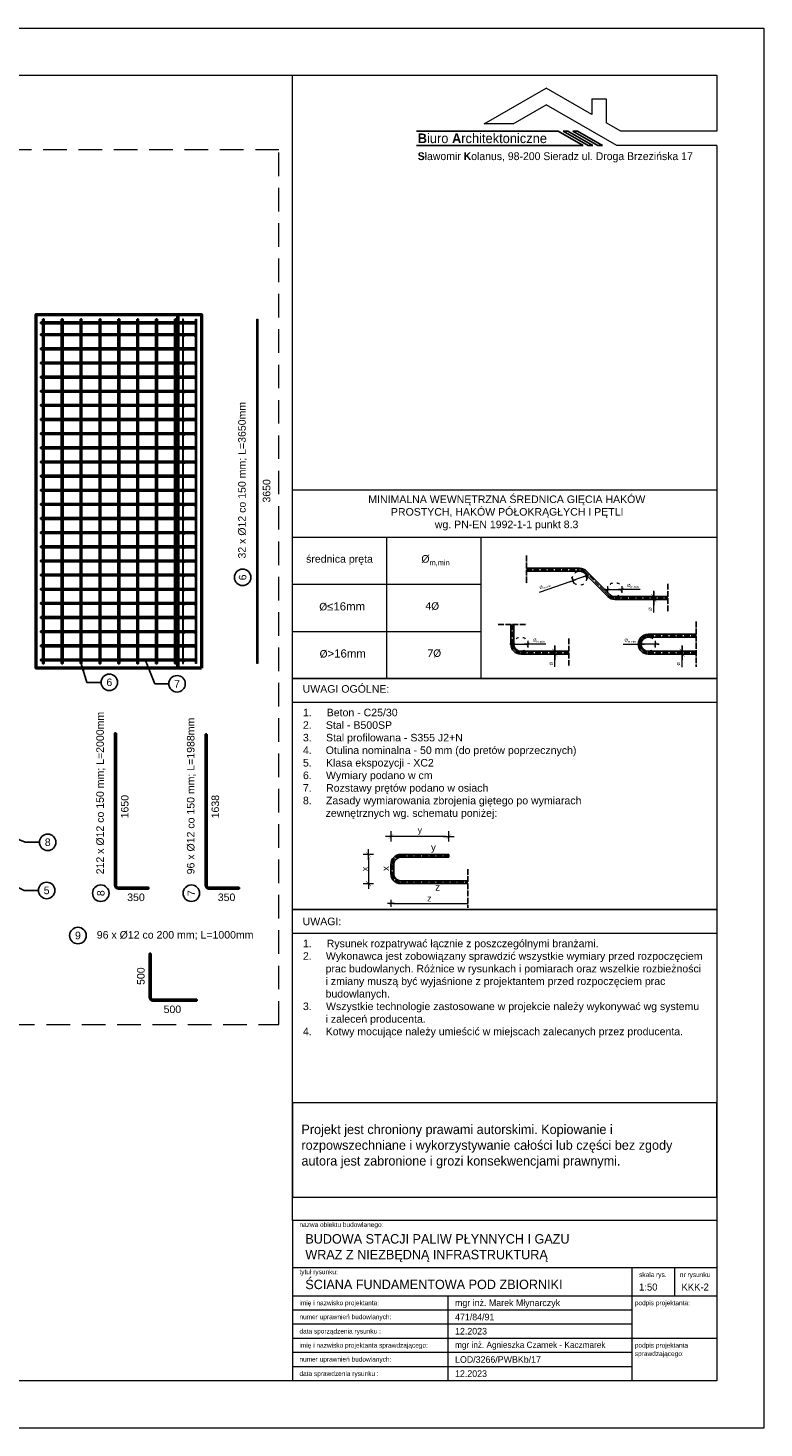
# Model space of a CAD drawing. Header units: millimetres. Extents: x 1814 to 94182, y 11562 to 49454.
# Tile 42 of 143: x 14716 to 15496, y 11562 to 13047. Entities that reach past the tile are written whole.
import ezdxf

# ---------------------------------------------------------------- set-up
doc = ezdxf.new("R2010")
doc.units = ezdxf.units.MM
for name, pattern in [('ACAD_ISO03W100', [30, 12, -18]), ('ACAD_ISO04W100', [30, 24, -3, 0, -3]), ('DASHED', [0.75, 0.5, -0.25])]:
    doc.linetypes.add(name, pattern=pattern)
for name, color, linetype in [('odnośnik', 140, 'Continuous'), ('opis', 50, 'Continuous'), ('osie', 40, 'ACAD_ISO04W100')]:
    doc.layers.add(name, color=color, linetype=linetype)
doc.layers.add('pomoc', color=210, linetype='Continuous', lineweight=9, plot=False)
for name, color, linetype, lineweight in [('ramka', 84, 'Continuous', 15), ('widok 0.15', 150, 'Continuous', 15), ('widok 0.25', 30, 'Continuous', 25), ('widok 0.35', 22, 'Continuous', 35), ('wymiar', 135, 'Continuous', 9), ('zbrojenie', 123, 'Continuous', 9), ('ściany', 7, 'Continuous', 50)]:
    doc.layers.add(name, color=color, linetype=linetype, lineweight=lineweight)
doc.styles.add('ARIAL 16', font='arial.ttf', dxfattribs={"height": 16})
doc.styles.add('GENERATED_STYLE_3', font='arial.ttf')
doc.styles.add('GENERATED_STYLE_4', font='txt')
doc.styles.add('Opisowy', font='arial.ttf')
doc.styles.get("Standard").update_dxf_attribs({"font": 'arial.ttf'})
doc.styles.add('WMF-System0', font='SIMPLEX')
doc.dimstyles.new('skala 1-100', dxfattribs={"dimtxt": 16, "dimasz": 1, "dimexe": 1.25, "dimexo": 0.625, "dimgap": 5, "dimtad": 1, "dimdec": 1, "dimrnd": 0.1, "dimdsep": 46, "dimtxsty": 'Standard', "dimblk": 'strzałka', "dimcen": -5, "dimse1": 1, "dimse2": 1, "dimazin": 0, "dimtfac": 1, "dimtdec": 1, "dimtix": 1, "dimtmove": 1, "dimatfit": 3, "dimfxl": 0, "dimtolj": 1, "dimarcsym": 0})

# ---------------------------------------------------------------- blocks, each defined once
blk = doc.blocks.new('strzałka')
for p, q in [((0, 9), (0, -9)), ((-9, 0), (9, 0))]:
    blk.add_line(p, q)
at = {"const_width": 1}
blk.add_lwpolyline([(-4.24, -4.24), (4.24, 4.24)], dxfattribs=at)

msp = doc.modelspace()

# ---------------------------------------------------------------- hatches: boundary and pattern name
at = {"layer": 'widok 0.35'}
h = msp.add_hatch(color=256, dxfattribs=at)
h.dxf.hatch_style = 1
h.paths.add_polyline_path([(14893.602, 12733.858, 1), (14892.402, 12733.858, 1)])
h = msp.add_hatch(color=256, dxfattribs=at)
h.dxf.hatch_style = 1
h.paths.add_polyline_path([(14893.602, 12721.258, 1), (14892.402, 12721.258, 1)])
h = msp.add_hatch(color=256, dxfattribs=at)
h.dxf.hatch_style = 1
h.paths.add_polyline_path([(14893.602, 12706.258, 1), (14892.402, 12706.258, 1)])
h = msp.add_hatch(color=256, dxfattribs=at)
h.dxf.hatch_style = 1
h.paths.add_polyline_path([(14893.602, 12691.258, 1), (14892.402, 12691.258, 1)])
h = msp.add_hatch(color=256, dxfattribs=at)
h.dxf.hatch_style = 1
h.paths.add_polyline_path([(14893.602, 12676.258, 1), (14892.402, 12676.258, 1)])
h = msp.add_hatch(color=256, dxfattribs=at)
h.dxf.hatch_style = 1
h.paths.add_polyline_path([(14893.602, 12661.258, 1), (14892.402, 12661.258, 1)])
h = msp.add_hatch(color=256, dxfattribs=at)
h.dxf.hatch_style = 1
h.paths.add_polyline_path([(14893.602, 12646.258, 1), (14892.402, 12646.258, 1)])
h = msp.add_hatch(color=256, dxfattribs=at)
h.dxf.hatch_style = 1
h.paths.add_polyline_path([(14893.602, 12631.258, 1), (14892.402, 12631.258, 1)])
h = msp.add_hatch(color=256, dxfattribs=at)
h.dxf.hatch_style = 1
h.paths.add_polyline_path([(14893.602, 12616.258, 1), (14892.402, 12616.258, 1)])
h = msp.add_hatch(color=256, dxfattribs=at)
h.dxf.hatch_style = 1
h.paths.add_polyline_path([(14893.602, 12601.258, 1), (14892.402, 12601.258, 1)])
h = msp.add_hatch(color=256, dxfattribs=at)
h.dxf.hatch_style = 1
h.paths.add_polyline_path([(14893.602, 12586.258, 1), (14892.402, 12586.258, 1)])
h = msp.add_hatch(color=256, dxfattribs=at)
h.dxf.hatch_style = 1
h.paths.add_polyline_path([(14893.602, 12571.258, 1), (14892.402, 12571.258, 1)])
h = msp.add_hatch(color=256, dxfattribs=at)
h.dxf.hatch_style = 1
h.paths.add_polyline_path([(14893.602, 12556.258, 1), (14892.402, 12556.258, 1)])
h = msp.add_hatch(color=256, dxfattribs=at)
h.dxf.hatch_style = 1
h.paths.add_polyline_path([(14893.602, 12541.258, 1), (14892.402, 12541.258, 1)])
h = msp.add_hatch(color=256, dxfattribs=at)
h.dxf.hatch_style = 1
h.paths.add_polyline_path([(14893.602, 12526.258, 1), (14892.402, 12526.258, 1)])
h = msp.add_hatch(color=256, dxfattribs=at)
h.dxf.hatch_style = 1
h.paths.add_polyline_path([(14893.602, 12511.258, 1), (14892.402, 12511.258, 1)])
h = msp.add_hatch(color=256, dxfattribs=at)
h.dxf.hatch_style = 1
h.paths.add_polyline_path([(14893.602, 12496.258, 1), (14892.402, 12496.258, 1)])
h = msp.add_hatch(color=256, dxfattribs=at)
h.dxf.hatch_style = 1
h.paths.add_polyline_path([(14893.602, 12481.258, 1), (14892.402, 12481.258, 1)])
h = msp.add_hatch(color=256, dxfattribs=at)
h.dxf.hatch_style = 1
h.paths.add_polyline_path([(14893.602, 12466.258, 1), (14892.402, 12466.258, 1)])
h = msp.add_hatch(color=256, dxfattribs=at)
h.dxf.hatch_style = 1
h.paths.add_polyline_path([(14893.602, 12451.258, 1), (14892.402, 12451.258, 1)])
h = msp.add_hatch(color=256, dxfattribs=at)
h.dxf.hatch_style = 1
h.paths.add_polyline_path([(14893.602, 12436.258, 1), (14892.402, 12436.258, 1)])
h = msp.add_hatch(color=256, dxfattribs=at)
h.dxf.hatch_style = 1
h.paths.add_polyline_path([(14893.602, 12421.258, 1), (14892.402, 12421.258, 1)])
h = msp.add_hatch(color=256, dxfattribs=at)
h.dxf.hatch_style = 1
h.paths.add_polyline_path([(14893.602, 12406.258, 1), (14892.402, 12406.258, 1)])
h = msp.add_hatch(color=256, dxfattribs=at)
h.dxf.hatch_style = 1
h.paths.add_polyline_path([(14893.602, 12391.258, 1), (14892.402, 12391.258, 1)])
h = msp.add_hatch(color=256, dxfattribs=at)
h.dxf.hatch_style = 1
h.paths.add_polyline_path([(14893.602, 12376.258, 1), (14892.402, 12376.258, 1)])
at = {"layer": 'zbrojenie'}
h = msp.add_hatch(color=256, dxfattribs=at)
h.dxf.hatch_style = 1
h.paths.add_polyline_path([(14881.602, 12735.658, 1), (14881.602, 12734.458, 1)])
h = msp.add_hatch(color=256, dxfattribs=at)
h.dxf.hatch_style = 1
h.paths.add_polyline_path([(14893.002, 12735.658, -1), (14893.002, 12734.458, -1)])
h = msp.add_hatch(color=256, dxfattribs=at)
h.dxf.hatch_style = 1
h.paths.add_polyline_path([(14881.602, 12720.658, 1), (14881.602, 12719.458, 1)])
h = msp.add_hatch(color=256, dxfattribs=at)
h.dxf.hatch_style = 1
h.paths.add_polyline_path([(14893.002, 12720.658, -1), (14893.002, 12719.458, -1)])
h = msp.add_hatch(color=256, dxfattribs=at)
h.dxf.hatch_style = 1
h.paths.add_polyline_path([(14881.602, 12705.658, 1), (14881.602, 12704.458, 1)])
h = msp.add_hatch(color=256, dxfattribs=at)
h.dxf.hatch_style = 1
h.paths.add_polyline_path([(14893.002, 12705.658, -1), (14893.002, 12704.458, -1)])
h = msp.add_hatch(color=256, dxfattribs=at)
h.dxf.hatch_style = 1
h.paths.add_polyline_path([(14881.602, 12690.658, 1), (14881.602, 12689.458, 1)])
h = msp.add_hatch(color=256, dxfattribs=at)
h.dxf.hatch_style = 1
h.paths.add_polyline_path([(14893.002, 12690.658, -1), (14893.002, 12689.458, -1)])
h = msp.add_hatch(color=256, dxfattribs=at)
h.dxf.hatch_style = 1
h.paths.add_polyline_path([(14881.602, 12675.658, 1), (14881.602, 12674.458, 1)])
h = msp.add_hatch(color=256, dxfattribs=at)
h.dxf.hatch_style = 1
h.paths.add_polyline_path([(14893.002, 12675.658, -1), (14893.002, 12674.458, -1)])
h = msp.add_hatch(color=256, dxfattribs=at)
h.dxf.hatch_style = 1
h.paths.add_polyline_path([(14881.602, 12660.658, 1), (14881.602, 12659.458, 1)])
h = msp.add_hatch(color=256, dxfattribs=at)
h.dxf.hatch_style = 1
h.paths.add_polyline_path([(14893.002, 12660.658, -1), (14893.002, 12659.458, -1)])
h = msp.add_hatch(color=256, dxfattribs=at)
h.dxf.hatch_style = 1
h.paths.add_polyline_path([(14881.602, 12644.458, -1), (14881.602, 12645.658, -1)])
h = msp.add_hatch(color=256, dxfattribs=at)
h.dxf.hatch_style = 1
h.paths.add_polyline_path([(14893.002, 12644.458, 1), (14893.002, 12645.658, 1)])
h = msp.add_hatch(color=256, dxfattribs=at)
h.dxf.hatch_style = 1
h.paths.add_polyline_path([(14881.602, 12629.458, -1), (14881.602, 12630.658, -1)])
h = msp.add_hatch(color=256, dxfattribs=at)
h.dxf.hatch_style = 1
h.paths.add_polyline_path([(14893.002, 12629.458, 1), (14893.002, 12630.658, 1)])
h = msp.add_hatch(color=256, dxfattribs=at)
h.dxf.hatch_style = 1
h.paths.add_polyline_path([(14881.602, 12614.458, -1), (14881.602, 12615.658, -1)])
h = msp.add_hatch(color=256, dxfattribs=at)
h.dxf.hatch_style = 1
h.paths.add_polyline_path([(14893.002, 12614.458, 1), (14893.002, 12615.658, 1)])
h = msp.add_hatch(color=256, dxfattribs=at)
h.dxf.hatch_style = 1
h.paths.add_polyline_path([(14881.602, 12599.458, -1), (14881.602, 12600.658, -1)])
h = msp.add_hatch(color=256, dxfattribs=at)
h.dxf.hatch_style = 1
h.paths.add_polyline_path([(14893.002, 12599.458, 1), (14893.002, 12600.658, 1)])
h = msp.add_hatch(color=256, dxfattribs=at)
h.dxf.hatch_style = 1
h.paths.add_polyline_path([(14881.602, 12584.458, -1), (14881.602, 12585.658, -1)])
h = msp.add_hatch(color=256, dxfattribs=at)
h.dxf.hatch_style = 1
h.paths.add_polyline_path([(14893.002, 12584.458, 1), (14893.002, 12585.658, 1)])
h = msp.add_hatch(color=256, dxfattribs=at)
h.dxf.hatch_style = 1
h.paths.add_polyline_path([(14881.602, 12569.458, -1), (14881.602, 12570.658, -1)])
h = msp.add_hatch(color=256, dxfattribs=at)
h.dxf.hatch_style = 1
h.paths.add_polyline_path([(14893.002, 12569.458, 1), (14893.002, 12570.658, 1)])
h = msp.add_hatch(color=256, dxfattribs=at)
h.dxf.hatch_style = 1
h.paths.add_polyline_path([(14881.602, 12554.458, -1), (14881.602, 12555.658, -1)])
h = msp.add_hatch(color=256, dxfattribs=at)
h.dxf.hatch_style = 1
h.paths.add_polyline_path([(14893.002, 12554.458, 1), (14893.002, 12555.658, 1)])
h = msp.add_hatch(color=256, dxfattribs=at)
h.dxf.hatch_style = 1
h.paths.add_polyline_path([(14881.602, 12539.458, -1), (14881.602, 12540.658, -1)])
h = msp.add_hatch(color=256, dxfattribs=at)
h.dxf.hatch_style = 1
h.paths.add_polyline_path([(14893.002, 12539.458, 1), (14893.002, 12540.658, 1)])
h = msp.add_hatch(color=256, dxfattribs=at)
h.dxf.hatch_style = 1
h.paths.add_polyline_path([(14881.602, 12524.458, -1), (14881.602, 12525.658, -1)])
h = msp.add_hatch(color=256, dxfattribs=at)
h.dxf.hatch_style = 1
h.paths.add_polyline_path([(14893.002, 12524.458, 1), (14893.002, 12525.658, 1)])
h = msp.add_hatch(color=256, dxfattribs=at)
h.dxf.hatch_style = 1
h.paths.add_polyline_path([(14881.602, 12509.458, -1), (14881.602, 12510.658, -1)])
h = msp.add_hatch(color=256, dxfattribs=at)
h.dxf.hatch_style = 1
h.paths.add_polyline_path([(14893.002, 12509.458, 1), (14893.002, 12510.658, 1)])
h = msp.add_hatch(color=256, dxfattribs=at)
h.dxf.hatch_style = 1
h.paths.add_polyline_path([(14881.602, 12494.458, -1), (14881.602, 12495.658, -1)])
h = msp.add_hatch(color=256, dxfattribs=at)
h.dxf.hatch_style = 1
h.paths.add_polyline_path([(14893.002, 12494.458, 1), (14893.002, 12495.658, 1)])
h = msp.add_hatch(color=256, dxfattribs=at)
h.dxf.hatch_style = 1
h.paths.add_polyline_path([(14881.602, 12479.458, -1), (14881.602, 12480.658, -1)])
h = msp.add_hatch(color=256, dxfattribs=at)
h.dxf.hatch_style = 1
h.paths.add_polyline_path([(14893.002, 12479.458, 1), (14893.002, 12480.658, 1)])
h = msp.add_hatch(color=256, dxfattribs=at)
h.dxf.hatch_style = 1
h.paths.add_polyline_path([(14881.602, 12464.458, -1), (14881.602, 12465.658, -1)])
h = msp.add_hatch(color=256, dxfattribs=at)
h.dxf.hatch_style = 1
h.paths.add_polyline_path([(14893.002, 12464.458, 1), (14893.002, 12465.658, 1)])
h = msp.add_hatch(color=256, dxfattribs=at)
h.dxf.hatch_style = 1
h.paths.add_polyline_path([(14881.602, 12449.458, -1), (14881.602, 12450.658, -1)])
h = msp.add_hatch(color=256, dxfattribs=at)
h.dxf.hatch_style = 1
h.paths.add_polyline_path([(14893.002, 12449.458, 1), (14893.002, 12450.658, 1)])
h = msp.add_hatch(color=256, dxfattribs=at)
h.dxf.hatch_style = 1
h.paths.add_polyline_path([(14881.602, 12434.458, -1), (14881.602, 12435.658, -1)])
h = msp.add_hatch(color=256, dxfattribs=at)
h.dxf.hatch_style = 1
h.paths.add_polyline_path([(14893.002, 12434.458, 1), (14893.002, 12435.658, 1)])
h = msp.add_hatch(color=256, dxfattribs=at)
h.dxf.hatch_style = 1
h.paths.add_polyline_path([(14881.602, 12419.458, -1), (14881.602, 12420.658, -1)])
h = msp.add_hatch(color=256, dxfattribs=at)
h.dxf.hatch_style = 1
h.paths.add_polyline_path([(14893.002, 12419.458, 1), (14893.002, 12420.658, 1)])
h = msp.add_hatch(color=256, dxfattribs=at)
h.dxf.hatch_style = 1
h.paths.add_polyline_path([(14881.602, 12404.458, -1), (14881.602, 12405.658, -1)])
h = msp.add_hatch(color=256, dxfattribs=at)
h.dxf.hatch_style = 1
h.paths.add_polyline_path([(14893.002, 12404.458, 1), (14893.002, 12405.658, 1)])
h = msp.add_hatch(color=256, dxfattribs=at)
h.dxf.hatch_style = 1
h.paths.add_polyline_path([(14881.602, 12389.458, -1), (14881.602, 12390.658, -1)])
h = msp.add_hatch(color=256, dxfattribs=at)
h.dxf.hatch_style = 1
h.paths.add_polyline_path([(14893.002, 12389.458, 1), (14893.002, 12390.658, 1)])
h = msp.add_hatch(color=256, dxfattribs=at)
h.dxf.hatch_style = 1
h.paths.add_polyline_path([(14881.602, 12374.458, -1), (14881.602, 12375.658, -1)])
h = msp.add_hatch(color=256, dxfattribs=at)
h.dxf.hatch_style = 1
h.paths.add_polyline_path([(14893.002, 12374.458, 1), (14893.002, 12375.658, 1)])

# ---------------------------------------------------------------- linework, layer by layer
at = {"linetype": 'Continuous'}
for p, q in [((15278.228, 12937.124), (15127.995, 12937.124)), ((15304.69, 12921.846), (15278.228, 12937.124)), ((15309.783, 12921.846), (15283.321, 12937.124)), ((15288.413, 12937.124), (15283.321, 12937.124)), ((15314.876, 12921.846), (15288.413, 12937.124)), ((15319.968, 12921.846), (15293.506, 12937.124)), ((15298.599, 12937.124), (15293.506, 12937.124)), ((15325.061, 12921.846), (15298.599, 12937.124)), ((15304.69, 12921.846), (15127.995, 12921.846)), ((15314.876, 12921.846), (15309.783, 12921.846)), ((15325.061, 12921.846), (15319.968, 12921.846))]:
    msp.add_line(p, q, dxfattribs=at)
at = {"layer": 'odnośnik'}
for centre in [(14943.602, 12463.82), (14802.252, 12352.492), (14874.077, 12350.988), (14736.944, 12182.849), (14735.813, 12131.754), (14793.222, 12128.852), (14889.253, 12128.852), (14768.955, 12083.945)]:
    msp.add_circle(centre, 8.75, dxfattribs=at)
at = {"layer": 'opis'}
for p, q in [((15374.053, 12443.449), (15384.953, 12443.449)), ((15384.953, 12440.449), (15374.053, 12440.449)), ((15269.053, 12385.491), (15279.953, 12385.491)), ((15404.053, 12385.491), (15414.953, 12385.491)), ((15279.953, 12382.491), (15269.053, 12382.491)), ((15414.953, 12382.491), (15404.053, 12382.491))]:
    msp.add_line(p, q, dxfattribs=at)
at = {"layer": 'osie', "ltscale": 0.25}
for p, q in [((15244.503, 12486.949), (15244.503, 12456.949)), ((15331.867, 12444.585), (15307.139, 12469.313)), ((15394.503, 12456.949), (15394.503, 12426.949)), ((15424.503, 12416.949), (15424.503, 12368.991)), ((15214.503, 12413.991), (15244.503, 12413.991)), ((15289.503, 12398.991), (15289.503, 12368.991)), ((15111.239, 12168.444), (15162.239, 12168.444)), ((15102.239, 12159.444), (15102.239, 12149.486)), ((15182.239, 12154.465), (15182.239, 12113.486)), ((15111.239, 12140.486), (15182.239, 12140.486))]:
    msp.add_line(p, q, dxfattribs=at)
for points in [[(15244.503, 12471.949), (15300.775, 12471.949, -0.19891237), (15307.139, 12469.313)], [(15331.867, 12444.585, 0.19891237), (15338.231, 12441.949), (15394.503, 12441.949)], [(15229.503, 12413.991), (15229.503, 12392.991, 0.41421356), (15238.503, 12383.991), (15289.503, 12383.991)], [(15364.503, 12392.949, -0.41421356), (15373.503, 12401.949), (15424.503, 12401.949)], [(15364.503, 12392.991, 0.41421356), (15373.503, 12383.991), (15424.503, 12383.991)]]:
    msp.add_lwpolyline(points, format="xyb", dxfattribs=at)
for centre, start, end in [((15111.239, 12159.444), 90, 180), ((15111.239, 12149.486), 180, 270)]:
    msp.add_arc(centre, 9, start, end, dxfattribs=at)
at = {"layer": 'pomoc'}
msp.add_lwpolyline([(10996.286, 13046.57), (15496.286, 13046.57), (15496.286, 11561.57), (10996.286, 11561.57)], close=True, dxfattribs=at)
at = {"layer": 'ramka', "linetype": 'Continuous'}
for p, q in [((10996.286, 12996.57), (15446.286, 12996.57)), ((14996.286, 11781.57), (14996.286, 12996.57)), ((15446.286, 12996.57), (15446.286, 12937.124)), ((15199.714, 12944.763), (15265.458, 12982.72)), ((15313.838, 12954.788), (15265.458, 12982.72)), ((15230.27, 12944.763), (15265.458, 12965.079)), ((15340.339, 12921.846), (15265.458, 12965.079)), ((15313.838, 12971.431), (15313.838, 12954.788)), ((15313.838, 12971.431), (15329.116, 12971.431)), ((15329.116, 12971.431), (15329.116, 12945.967)), ((15230.27, 12944.763), (15199.714, 12944.763)), ((15344.433, 12937.124), (15329.116, 12945.967)), ((15446.286, 12937.124), (15344.433, 12937.124)), ((15446.286, 12921.846), (15340.339, 12921.846)), ((15446.286, 12921.846), (15446.286, 11611.57)), ((14996.286, 11781.57), (14996.286, 11611.57)), ((15446.286, 11781.57), (14996.286, 11781.57)), ((15446.286, 11731.57), (14996.286, 11731.57)), ((15356.286, 11731.57), (15356.286, 11701.57)), ((15401.286, 11731.57), (15401.286, 11701.57)), ((15446.286, 11701.57), (14996.286, 11701.57)), ((15161.286, 11701.57), (15161.286, 11656.57)), ((15356.286, 11701.57), (15356.286, 11656.57)), ((15356.286, 11686.57), (14996.286, 11686.57)), ((15356.286, 11671.57), (14996.286, 11671.57)), ((15446.286, 11656.57), (14996.286, 11656.57)), ((15161.286, 11656.57), (15161.286, 11611.57)), ((15356.286, 11656.57), (15356.286, 11611.57)), ((15356.286, 11641.57), (14996.286, 11641.57)), ((15356.286, 11626.57), (14996.286, 11626.57)), ((15446.286, 11611.57), (10996.286, 11611.57))]:
    msp.add_line(p, q, dxfattribs=at)
at = {"layer": 'ramka', "ltscale": 0.2}
for p, q in [((14996.286, 12506.57), (15446.286, 12506.57)), ((15096.286, 12356.57), (15096.286, 12506.57)), ((15196.286, 12356.57), (15196.286, 12506.57)), ((14996.286, 12456.57), (15196.286, 12456.57)), ((14996.286, 12406.57), (15196.286, 12406.57)), ((14996.286, 12331.57), (15446.286, 12331.57)), ((14996.286, 12086.57), (15446.286, 12086.57))]:
    msp.add_line(p, q, dxfattribs=at)
at = {"layer": 'ramka', "linetype": 'DASHED', "ltscale": 50}
msp.add_lwpolyline([(13798.072, 11989.457), (14982.072, 11989.457), (14982.072, 12917.436), (13798.072, 12917.436)], close=True, dxfattribs=at)
at = {"layer": 'ramka', "ltscale": 0.2}
for points in [[(14996.286, 12556.57), (15446.286, 12556.57), (15446.286, 12356.57), (14996.286, 12356.57)], [(14996.286, 12356.57), (15446.286, 12356.57), (15446.286, 12111.57), (14996.286, 12111.57)], [(14996.286, 12111.57), (15446.286, 12111.57), (15446.286, 11906.57), (14996.286, 11906.57)], [(14996.286, 11806.57), (15446.286, 11806.57), (15446.286, 11906.57), (14996.286, 11906.57)]]:
    msp.add_lwpolyline(points, close=True, dxfattribs=at)
at = {"layer": 'widok 0.15', "linetype": 'ACAD_ISO03W100', "ltscale": 0.25}
for centre in [(15300.775, 12462.949), (15338.231, 12450.949), (15238.503, 12392.991), (15373.503, 12392.991)]:
    msp.add_circle(centre, 7.5, dxfattribs=at)
at = {"layer": 'widok 0.25'}
for p, q in [((15330.806, 12443.524), (15306.078, 12468.252)), ((15111.239, 12169.944), (15162.239, 12169.944)), ((15111.239, 12166.944), (15162.239, 12166.944)), ((15162.239, 12169.944), (15162.239, 12166.944)), ((15100.739, 12159.444), (15100.739, 12149.486)), ((15103.739, 12159.444), (15103.739, 12149.486)), ((15111.239, 12141.986), (15182.239, 12141.986)), ((15111.239, 12138.986), (15182.239, 12138.986))]:
    msp.add_line(p, q, dxfattribs=at)
for points in [[(15244.503, 12473.449), (15300.775, 12473.449, -0.19891237), (15308.2, 12470.373)], [(15244.503, 12470.449), (15300.775, 12470.449, -0.19891237), (15306.078, 12468.252)], [(15394.503, 12443.449), (15338.231, 12443.449, -0.19891237), (15332.927, 12445.646), (15308.2, 12470.373)], [(15330.806, 12443.524, 0.19891237), (15338.231, 12440.449), (15394.503, 12440.449)], [(15228.003, 12413.991), (15228.003, 12392.991, 0.41421356), (15238.503, 12382.491), (15289.503, 12382.491)], [(15231.003, 12413.991), (15231.003, 12392.991, 0.41421356), (15238.503, 12385.491), (15289.503, 12385.491)], [(15363.003, 12392.949, -0.41421356), (15373.503, 12403.449), (15424.503, 12403.449)], [(15366.003, 12392.949, -0.41421356), (15373.503, 12400.449), (15424.503, 12400.449)], [(15363.003, 12392.991, 0.41421356), (15373.503, 12382.491), (15424.503, 12382.491)], [(15366.003, 12392.991, 0.41421356), (15373.503, 12385.491), (15424.503, 12385.491)]]:
    msp.add_lwpolyline(points, format="xyb", dxfattribs=at)
for centre, radius, start, end in [((15111.239, 12159.444), 10.5, 90, 180), ((15111.239, 12159.444), 7.5, 90, 180), ((15111.239, 12149.486), 10.5, 180, 270), ((15111.239, 12149.486), 7.5, 180, 270)]:
    msp.add_arc(centre, radius, start, end, dxfattribs=at)
at = {"layer": 'widok 0.35'}
for points in [[(14893.002, 12733.258), (14893.002, 12734.458), (14729.802, 12734.458), (14729.802, 12733.258)], [(14731.702, 12737.558), (14732.902, 12737.558), (14732.902, 12372.558), (14731.702, 12372.558)], [(14751.702, 12737.558), (14752.902, 12737.558), (14752.902, 12372.558), (14751.702, 12372.558)], [(14771.702, 12737.558), (14772.902, 12737.558), (14772.902, 12372.558), (14771.702, 12372.558)], [(14791.702, 12737.558), (14792.902, 12737.558), (14792.902, 12372.558), (14791.702, 12372.558)], [(14811.702, 12737.558), (14812.902, 12737.558), (14812.902, 12372.558), (14811.702, 12372.558)], [(14831.702, 12737.558), (14832.902, 12737.558), (14832.902, 12372.558), (14831.702, 12372.558)], [(14851.702, 12737.558), (14852.902, 12737.558), (14852.902, 12372.558), (14851.702, 12372.558)], [(14871.702, 12737.558), (14872.902, 12737.558), (14872.902, 12372.558), (14871.702, 12372.558)], [(14893.002, 12720.658), (14893.002, 12721.858), (14729.802, 12721.858), (14729.802, 12720.658)], [(14893.002, 12705.658), (14893.002, 12706.858), (14729.802, 12706.858), (14729.802, 12705.658)], [(14893.002, 12690.658), (14893.002, 12691.858), (14729.802, 12691.858), (14729.802, 12690.658)], [(14893.002, 12675.658), (14893.002, 12676.858), (14729.802, 12676.858), (14729.802, 12675.658)], [(14893.002, 12660.658), (14893.002, 12661.858), (14729.802, 12661.858), (14729.802, 12660.658)], [(14893.002, 12645.658), (14893.002, 12646.858), (14729.802, 12646.858), (14729.802, 12645.658)], [(14893.002, 12630.658), (14893.002, 12631.858), (14729.802, 12631.858), (14729.802, 12630.658)], [(14893.002, 12615.658), (14893.002, 12616.858), (14729.802, 12616.858), (14729.802, 12615.658)], [(14893.002, 12600.658), (14893.002, 12601.858), (14729.802, 12601.858), (14729.802, 12600.658)], [(14893.002, 12585.658), (14893.002, 12586.858), (14729.802, 12586.858), (14729.802, 12585.658)], [(14893.002, 12570.658), (14893.002, 12571.858), (14729.802, 12571.858), (14729.802, 12570.658)], [(14893.002, 12555.658), (14893.002, 12556.858), (14729.802, 12556.858), (14729.802, 12555.658)], [(14893.002, 12540.658), (14893.002, 12541.858), (14729.802, 12541.858), (14729.802, 12540.658)], [(14893.002, 12525.658), (14893.002, 12526.858), (14729.802, 12526.858), (14729.802, 12525.658)], [(14893.002, 12510.658), (14893.002, 12511.858), (14729.802, 12511.858), (14729.802, 12510.658)], [(14893.002, 12495.658), (14893.002, 12496.858), (14729.802, 12496.858), (14729.802, 12495.658)], [(14893.002, 12480.658), (14893.002, 12481.858), (14729.802, 12481.858), (14729.802, 12480.658)], [(14893.002, 12465.658), (14893.002, 12466.858), (14729.802, 12466.858), (14729.802, 12465.658)], [(14893.002, 12450.658), (14893.002, 12451.858), (14729.802, 12451.858), (14729.802, 12450.658)], [(14893.002, 12435.658), (14893.002, 12436.858), (14729.802, 12436.858), (14729.802, 12435.658)], [(14893.002, 12420.658), (14893.002, 12421.858), (14729.802, 12421.858), (14729.802, 12420.658)], [(14893.002, 12405.658), (14893.002, 12406.858), (14729.802, 12406.858), (14729.802, 12405.658)], [(14893.002, 12390.658), (14893.002, 12391.858), (14729.802, 12391.858), (14729.802, 12390.658)], [(14893.002, 12375.658), (14893.002, 12376.858), (14729.802, 12376.858), (14729.802, 12375.658)]]:
    msp.add_lwpolyline(points, close=True, dxfattribs=at)
for points in [[(14809.422, 12298.641), (14808.222, 12298.641), (14808.222, 12137.241, 0.41421356), (14811.822, 12133.641), (14843.822, 12133.641), (14843.822, 12134.841), (14811.822, 12134.841, -0.41421356), (14809.422, 12137.241)], [(14905.453, 12297.441), (14904.253, 12297.441), (14904.253, 12137.241, 0.41421356), (14907.853, 12133.641), (14939.853, 12133.641), (14939.853, 12134.841), (14907.853, 12134.841, -0.41421356), (14905.453, 12137.241)], [(14846.093, 12064.847), (14844.893, 12064.847), (14844.893, 12018.447, 0.41421356), (14848.493, 12014.847), (14894.893, 12014.847), (14894.893, 12016.047), (14848.493, 12016.047, -0.41421356), (14846.093, 12018.447)]]:
    msp.add_lwpolyline(points, format="xyb", close=True, dxfattribs=at)
for centre in [(14893.002, 12733.858), (14893.002, 12721.258), (14893.002, 12706.258), (14893.002, 12691.258), (14893.002, 12676.258), (14893.002, 12661.258), (14893.002, 12646.258), (14893.002, 12631.258), (14893.002, 12616.258), (14893.002, 12601.258), (14893.002, 12586.258), (14893.002, 12571.258), (14893.002, 12556.258), (14893.002, 12541.258), (14893.002, 12526.258), (14893.002, 12511.258), (14893.002, 12496.258), (14893.002, 12481.258), (14893.002, 12466.258), (14893.002, 12451.258), (14893.002, 12436.258), (14893.002, 12421.258), (14893.002, 12406.258), (14893.002, 12391.258), (14893.002, 12376.258)]:
    msp.add_circle(centre, 0.6, dxfattribs=at)
at = {"layer": 'wymiar'}
for p, q in [((15258.413, 12448.265), (15291.799, 12459.838)), ((15290.187, 12459.279), (15297.19, 12461.706)), ((15294.878, 12457.06), (15292.499, 12463.925)), ((15307.861, 12465.405), (15293.689, 12460.493)), ((15311.363, 12466.619), (15304.359, 12464.191)), ((15306.671, 12468.838), (15309.051, 12461.972)), ((15309.751, 12466.06), (15311.641, 12466.715)), ((15328.731, 12450.93), (15326.731, 12450.926)), ((15327.024, 12450.926), (15334.437, 12450.941)), ((15330.738, 12447.301), (15330.723, 12454.567)), ((15330.731, 12450.934), (15345.731, 12450.964)), ((15349.437, 12450.971), (15342.024, 12450.956)), ((15345.723, 12454.597), (15345.738, 12447.331)), ((15364.867, 12451.002), (15347.731, 12450.968)), ((15379.503, 12446.449), (15379.503, 12449.449)), ((15379.503, 12449.008), (15379.503, 12437.889)), ((15379.503, 12434.889), (15379.503, 12446.008)), ((15379.503, 12443.449), (15379.503, 12440.449)), ((15379.503, 12443.449), (15379.503, 12440.449)), ((15379.503, 12426.672), (15379.503, 12440.449)), ((15379.503, 12437.449), (15379.503, 12434.449)), ((15229.003, 12392.972), (15227.003, 12392.968)), ((15227.297, 12392.968), (15234.709, 12392.983)), ((15231.01, 12389.343), (15230.996, 12396.609)), ((15231.003, 12392.976), (15246.003, 12393.006)), ((15249.709, 12393.013), (15242.297, 12392.999)), ((15245.996, 12396.639), (15246.01, 12389.373)), ((15265.139, 12393.044), (15248.003, 12393.01)), ((15274.503, 12388.491), (15274.503, 12391.491)), ((15274.503, 12391.05), (15274.503, 12379.931)), ((15274.503, 12376.931), (15274.503, 12388.05)), ((15274.503, 12385.491), (15274.503, 12382.491)), ((15274.503, 12385.491), (15274.503, 12382.491)), ((15346.867, 12392.938), (15364.003, 12392.972)), ((15362.297, 12392.968), (15369.709, 12392.983)), ((15366.01, 12389.343), (15365.996, 12396.609)), ((15381.003, 12393.006), (15366.003, 12392.976)), ((15384.709, 12393.013), (15377.297, 12392.999)), ((15380.996, 12396.639), (15381.01, 12389.373)), ((15383.003, 12393.01), (15385.003, 12393.014)), ((15409.503, 12388.491), (15409.503, 12391.491)), ((15409.503, 12391.05), (15409.503, 12379.931)), ((15409.503, 12376.931), (15409.503, 12388.05)), ((15409.503, 12385.491), (15409.503, 12382.491)), ((15409.503, 12385.491), (15409.503, 12382.491)), ((15274.503, 12368.817), (15274.503, 12382.491)), ((15274.503, 12379.491), (15274.503, 12376.491)), ((15409.503, 12368.591), (15409.503, 12382.491)), ((15409.503, 12379.491), (15409.503, 12376.491)), ((15100.739, 12194.465), (15100.739, 12183.565)), ((15162.239, 12183.565), (15162.239, 12194.465)), ((15106.298, 12189.015), (15095.18, 12189.015)), ((15159.239, 12189.015), (15103.739, 12189.015)), ((15156.68, 12189.015), (15167.798, 12189.015)), ((15082.406, 12169.944), (15071.506, 12169.944)), ((15076.956, 12164.385), (15076.956, 12175.504)), ((15076.956, 12166.944), (15076.956, 12141.986)), ((15071.506, 12138.986), (15082.406, 12138.986)), ((15076.956, 12144.546), (15076.956, 12133.427)), ((15104.445, 12118.073), (15097.033, 12118.073)), ((15100.739, 12121.707), (15100.739, 12114.44)), ((15102.739, 12118.073), (15182.239, 12118.073))]:
    msp.add_line(p, q, dxfattribs=at)
for points, const_width in [([(15292.615, 12458.279), (15294.762, 12462.706)], 0.28), ([(15308.935, 12467.618), (15306.787, 12463.192)], 0.28), ([(15328.995, 12449.191), (15332.467, 12452.677)], 0.28), ([(15347.467, 12452.707), (15343.995, 12449.221)], 0.28), ([(15376.894, 12446.058), (15382.112, 12440.84)], 0.42), ([(15382.112, 12437.84), (15376.894, 12443.058)], 0.42), ([(15229.267, 12391.233), (15232.739, 12394.719)], 0.28), ([(15247.739, 12394.749), (15244.267, 12391.263)], 0.28), ([(15271.894, 12388.1), (15277.112, 12382.882)], 0.42), ([(15277.112, 12379.882), (15271.894, 12385.1)], 0.42), ([(15364.267, 12391.233), (15367.739, 12394.719)], 0.28), ([(15382.739, 12394.749), (15379.267, 12391.263)], 0.28), ([(15406.894, 12388.1), (15412.112, 12382.882)], 0.42), ([(15412.112, 12379.882), (15406.894, 12385.1)], 0.42), ([(15103.348, 12191.624), (15098.13, 12186.406)], 0.42), ([(15159.63, 12186.406), (15164.848, 12191.624)], 0.42), ([(15079.565, 12167.335), (15074.347, 12172.554)], 0.42), ([(15074.347, 12141.596), (15079.565, 12136.377)], 0.42), ([(15102.478, 12119.813), (15098.999, 12116.334)], 0.28)]:
    msp.add_lwpolyline(points, dxfattribs=dict(at, const_width=const_width))
at = {"layer": 'zbrojenie'}
for points in [[(14879.802, 12372.558), (14881.002, 12372.558), (14881.002, 12737.558), (14879.802, 12737.558), (14879.802, 12372.558)], [(14894.802, 12372.558), (14893.602, 12372.558), (14893.602, 12737.558), (14894.802, 12737.558), (14894.802, 12372.558)], [(14959.802, 12372.558), (14958.602, 12372.558), (14958.602, 12737.558), (14959.802, 12737.558), (14959.802, 12372.558)]]:
    msp.add_lwpolyline(points, dxfattribs=at)
for centre in [(14881.602, 12735.058), (14893.002, 12735.058), (14881.602, 12720.058), (14893.002, 12720.058), (14881.602, 12705.058), (14893.002, 12705.058), (14881.602, 12690.058), (14893.002, 12690.058), (14881.602, 12675.058), (14893.002, 12675.058), (14881.602, 12660.058), (14893.002, 12660.058), (14881.602, 12645.058), (14893.002, 12645.058), (14881.602, 12630.058), (14893.002, 12630.058), (14881.602, 12615.058), (14893.002, 12615.058), (14881.602, 12600.058), (14893.002, 12600.058), (14881.602, 12585.058), (14893.002, 12585.058), (14881.602, 12570.058), (14893.002, 12570.058), (14881.602, 12555.058), (14893.002, 12555.058), (14881.602, 12540.058), (14893.002, 12540.058), (14881.602, 12525.058), (14893.002, 12525.058), (14881.602, 12510.058), (14893.002, 12510.058), (14881.602, 12495.058), (14893.002, 12495.058), (14881.602, 12480.058), (14893.002, 12480.058), (14881.602, 12465.058), (14893.002, 12465.058), (14881.602, 12450.058), (14893.002, 12450.058), (14881.602, 12435.058), (14893.002, 12435.058), (14881.602, 12420.058), (14893.002, 12420.058), (14881.602, 12405.058), (14893.002, 12405.058), (14881.602, 12390.058), (14893.002, 12390.058), (14881.602, 12375.058), (14893.002, 12375.058)]:
    msp.add_circle(centre, 0.6, dxfattribs=at)
at = {"layer": 'ściany'}
for points in [[(14874.802, 12367.558), (14724.802, 12367.558), (14724.802, 12742.558), (14874.802, 12742.558)], [(14899.802, 12367.558), (14874.802, 12367.558), (14874.802, 12742.558), (14899.802, 12742.558)]]:
    msp.add_lwpolyline(points, close=True, dxfattribs=at)

# ---------------------------------------------------------------- texts
at = {"layer": 'opis', "linetype": 'Continuous', "attachment_point": 1}
for s, insert, char_height, rotation, style in [('\\A1;{\\fCentury Gothic|b1|i0|c0|p34;B\\fCentury Gothic|b0|i0|c0|p34;iuro \\fCentury Gothic|b1|i0|c0|p34;A\\fCentury Gothic|b0|i0|c0|p34;rchitektoniczne}', (15129.191, 12934.673), 10.185292, 0.00118, 'GENERATED_STYLE_3'), ('\\A1;{\\fCentury Gothic|b1|i0|c0|p34;S\\fCentury Gothic|b0|i0|c0|p34;ławomir \\fCentury Gothic|b1|i0|c0|p34;K\\fCentury Gothic|b0|i0|c0|p34;olanus, 98-200 Sieradz ul. Droga Brzezińska 17}', (15129.191, 12914.743), 8.295479, 0.00118, 'GENERATED_STYLE_3'), ('\\A1;{\\fCentury Gothic|b0|i0|c0|p34;nazwa obiektu budowlanego:}', (15003.785, 11779.805), 5, 359.99882, 'GENERATED_STYLE_4'), ('\\A1;{\\fCentury Gothic|b0|i0|c0|p34;tytuł rysunku:}', (15003.785, 11729.71), 5, 359.99882, 'GENERATED_STYLE_4'), ('\\A1;{\\fCentury Gothic|b0|i0|c0|p34;skala rys.}', (15363.891, 11726.695), 5, 359.99882, 'GENERATED_STYLE_4'), ('\\A1;{\\fCentury Gothic|b0|i0|c0|p34;nr rysunku}', (15407.103, 11726.695), 5, 359.99882, 'GENERATED_STYLE_4'), ('\\A1;{\\fCentury Gothic|b0|i0|c238|p34;1:50}', (15363.847, 11714.815), 7.5, 0.00118, 'GENERATED_STYLE_4'), ('\\A1;{\\fCentury Gothic|b0|i0|c0|p34;imię i nazwisko projektanta:}', (15003.785, 11696.791), 5, 359.99882, 'GENERATED_STYLE_4'), ('\\A1;{\\fCentury Gothic|b0|i0|c0|p34;mgr inż. \\fCentury Gothic|b0|i0|c238|p34;Marek Młynarczyk}', (15168.785, 11697.88), 7, 359.99882, 'GENERATED_STYLE_4'), ('\\A1;{\\fCentury Gothic|b0|i0|c0|p34;podpis projektanta:}', (15359.379, 11696.791), 5, 359.99882, 'GENERATED_STYLE_4'), ('\\A1;{\\fCentury Gothic|b0|i0|c0|p34;numer uprawnień budowlanych:}', (15003.785, 11682.007), 5, 359.99882, 'GENERATED_STYLE_4'), ('\\A1;{\\fCentury Gothic|b0|i0|c238|p34;471/84/91}', (15168.785, 11682.746), 7, 359.99882, 'GENERATED_STYLE_4'), ('\\A1;{\\fCentury Gothic|b0|i0|c0|p34;data sporządzenia rysunku :}', (15003.785, 11666.791), 5, 359.99882, 'GENERATED_STYLE_4'), ('\\A1;{\\fCentury Gothic|b0|i0|c238|p34;12\\fCentury Gothic|b0|i0|c0|p34;.202\\fCentury Gothic|b0|i0|c238|p34;3}', (15168.785, 11667.746), 7, 359.99882, 'GENERATED_STYLE_4'), ('\\A1;{\\fCentury Gothic|b0|i0|c0|p34;imię i nazwisko projektanta sprawdzającego:}', (15003.785, 11651.791), 5, 359.99882, 'GENERATED_STYLE_4'), ('\\A1;{\\fCentury Gothic|b0|i0|c0|p34;mgr inż. \\fCentury Gothic|b0|i0|c238|p34;Agnieszka Czarnek - Kaczmarek}', (15168.785, 11653.056), 6.5, 359.99882, 'GENERATED_STYLE_4'), ('\\A1;{\\fCentury Gothic|b0|i0|c0|p34;numer uprawnień budowlanych:}', (15003.785, 11637.007), 5, 359.99882, 'GENERATED_STYLE_4'), ('\\A1;{\\fCentury Gothic|b0|i0|c238|p34;LOD/3266/PWBKb/17}', (15168.785, 11637.746), 7, 359.99882, 'GENERATED_STYLE_4'), ('\\A1;{\\fCentury Gothic|b0|i0|c0|p34;data sprawdzenia rysunku :}', (15003.785, 11621.791), 5, 359.99882, 'GENERATED_STYLE_4'), ('\\A1;{\\fCentury Gothic|b0|i0|c238|p34;12\\fCentury Gothic|b0|i0|c0|p34;.202\\fCentury Gothic|b0|i0|c238|p34;3}', (15168.785, 11622.746), 7, 359.99882, 'GENERATED_STYLE_4')]:
    msp.add_mtext(s, dxfattribs=dict(at, insert=insert, char_height=char_height, rotation=rotation, style=style))
at = {"layer": 'opis', "char_height": 8, "rotation": 90, "style": 'Opisowy'}
for s, width, insert, attachment_point in [('32 x Ø12 co 150 mm; L=3650mm', 195.56748, (14943.602, 12483.82), 4), ('3650', 56.37214, (14969.003, 12555.599), 5), ('6', 17.26219, (14943.603, 12463.818), 5), ('212 x Ø12 co 150 mm; L=2000mm', 195.56748, (14793.222, 12148.852), 4), ('96 x Ø12 co 150 mm; L=1988mm', 195.56748, (14889.253, 12148.852), 4), ('1650', 56.37214, (14818.624, 12220.631), 5), ('1638', 56.37214, (14914.654, 12220.631), 5), ('8', 17.26219, (14793.224, 12128.85), 5), ('7', 17.26219, (14889.254, 12128.85), 5), ('500', 56.37214, (14835.692, 12040.838), 5)]:
    msp.add_mtext_dynamic_manual_height_columns(s, width=width, gutter_width=20, heights=[8.766], dxfattribs=dict(at, insert=insert, attachment_point=attachment_point))
at = {"layer": 'opis', "ltscale": 0.5, "char_height": 8, "attachment_point": 1}
for s, insert, width in [('{\\W5.08265;  }MINIMALNA WEWNĘTRZNA ŚREDNICA GIĘCIA HAKÓW \\P{\\W8.95259;  }PROSTYCH, HAKÓW PÓŁOKRĄGŁYCH I PĘTLI\\P{\\W8.22102;    }wg. PN-EN 1992-1-1 punkt 8.3', (15045.22, 12550.706), 355.86958), ('{\\W3.479349; }średnica pręta', (15000.034, 12487.452), 91.60982), ('\\A1;{\\W3.791843; }Ø{\\H0.7x;\\S^ m,min;}', (15121.292, 12487.452), 52.02957), ('{\\fCalibri|b0|i0|c0|p34;\\W1.41826; \\W1;Ø\\fArial|b0|i0|c238|p34;\\H1.08333x;≤16mm}', (15020.881, 12437.452), 55.33812), ('{\\fCalibri|b0|i0|c238|p34;\\W3.85528; \\W1;4\\fCalibri|b0|i0|c0|p34;Ø}', (15126.362, 12437.452), 35.8153), ('{\\fCalibri|b0|i0|c0|p34;\\W2.16818; \\W1;Ø\\fArial|b0|i0|c238|p34;\\H1.08333x;>16mm}', (15019.144, 12387.452), 60.03714), ('{\\fCalibri|b0|i0|c238|p34;\\W2.92916; \\W1;7\\fCalibri|b0|i0|c0|p34;Ø}', (15131.082, 12387.452), 30.22404), ('UWAGI OGÓLNE:', (15007.22, 12349.545), 355.86958), ('\\A1;{\\W2.576449; }1.{\\W5.119507; }Beton - C25/30\\P{\\W2.576449; }2.{\\W4.83304; }Stal - B500SP\\P{\\W2.576449; }3.{\\W4.878734; }Stal profilowana - S355 J2+N\\P{\\W2.576449; }4.{\\W4.773286; }Otulina nominalna - 50 mm (do pretów poprzecznych)\\P{\\W2.576449; }5.{\\W4.876977; }Klasa ekspozycji - XC2\\P{\\W2.576449; }6.{\\W4.862917; }Wymiary podano w cm\\P{\\W2.576449; }7.{\\W4.898066; }Rozstawy prętów podano w osiach\\P{\\W2.576449; }8.{\\W4.873462; }Zasady wymiarowania zbrojenia giętego po wymiarach \\P{\\W5.1529;  }zewnętrznych wg. schematu poniżej:', (14999.523, 12324.531), 355.86958), ('UWAGI:', (15007.22, 12102.894), 355.86958), ('\\A1;{\\W2.576449; }1.{\\W5.119507; }Rysunek rozpatrywać łącznie z poszczególnymi branżami.\\P{\\W2.576449; }2.{\\W4.83304; }Wykonawca jest zobowiązany sprawdzić wszystkie wymiary przed rozpoczęciem \\P{\\W5.1529;  }prac budowlanych. Różnice w rysunkach i pomiarach oraz wszelkie rozbieżności \\P{\\W5.1529;  }i zmiany muszą być wyjaśnione z projektantem przed rozpoczęciem prac \\P{\\W5.1529;  }budowlanych.\\P{\\W2.576449; }3.{\\W4.878734; }Wszystkie technologie zastosowane w projekcie należy wykonywać wg systemu \\P{\\W5.1529;  }i zaleceń producenta.\\P{\\W2.576449; }4.{\\W4.773286; }Kotwy mocujące należy umieścić w miejscach zalecanych przez producenta.', (14999.523, 12079.531), 430.5559)]:
    msp.add_mtext(s, dxfattribs=dict(at, insert=insert, width=width))
at = {"layer": 'opis', "char_height": 3.2, "attachment_point": 5, "style": 'ARIAL 16'}
for s, insert, rotation in [('\\A1;%%C{\\H0.7x;\\S^ m,min;}', (15264.326, 12454.315), 19.1175), ('\\A1;%%C{\\H0.7x;\\S^ m,min;}', (15357.291, 12454.766), 0.114701), ('\\A1;%%C', (15375.78, 12430.238), 90), ('\\A1;%%C{\\H0.7x;\\S^ m,min;}', (15257.563, 12396.808), 0.114701), ('\\A1;%%C{\\H0.7x;\\S^ m,min;}', (15354.427, 12396.732), 0.114701), ('\\A1;%%C', (15270.78, 12372.382), 90), ('\\A1;%%C', (15405.78, 12372.156), 90)]:
    msp.add_mtext(s, dxfattribs=dict(at, insert=insert, rotation=rotation))
at = {"layer": 'opis', "char_height": 8, "style": 'Opisowy'}
for s, width, insert, attachment_point in [('6', 17.26219, (14802.251, 12352.491), 5), ('7', 17.26219, (14874.076, 12350.986), 5), ('8', 17.26219, (14736.942, 12182.848), 5), ('5', 17.26219, (14735.811, 12131.752), 5), ('350', 56.37214, (14830.512, 12124.439), 5), ('350', 56.37214, (14926.543, 12124.439), 5), ('9', 17.26219, (14768.953, 12083.944), 5), ('96 x Ø12 co 200 mm; L=1000mm', 195.56748, (14788.955, 12083.945), 4), ('500', 56.37214, (14869.094, 12005.645), 5)]:
    msp.add_mtext_dynamic_manual_height_columns(s, width=width, gutter_width=20, heights=[8.766], dxfattribs=dict(at, insert=insert, attachment_point=attachment_point))
at = {"layer": 'opis', "char_height": 7.5, "width": 23.01189, "attachment_point": 9, "style": 'WMF-System0'}
for s, insert in [('\\pt157.5;{\\fArial|b0|i0|c238|p34;y}', (15148.477, 12171.681)), ('\\pt157.5;{\\fArial|b0|i0|c238|p34;z}', (15152.922, 12131.58))]:
    msp.add_mtext(s, dxfattribs=dict(at, insert=insert))
at = {"layer": 'opis', "insert": (15098.756, 12143.412), "char_height": 7.5, "width": 23.01189, "attachment_point": 7, "rotation": 90, "style": 'WMF-System0'}
msp.add_mtext('{\\fArial|b0|i0|c238|p34;\\W3.07914; \\W1;x}', dxfattribs=at)
at = {"layer": 'opis', "linetype": 'Continuous', "rotation": 0.00118, "style": 'GENERATED_STYLE_4'}
for s, insert, char_height, width, attachment_point in [('\\A1;{\\fCentury Gothic|b0|i0|c238|p34;\\H0.5x;Projekt jest chroniony prawami autorskimi. Kopiowanie i rozpowszechniane i wykorzystywanie całości lub części bez zgody autora jest zabronione i grozi konsekwencjami prawnymi.}', (15005.943, 11860.139), 20, 432.69001, 4), ('\\A1;{\\fCentury Gothic|b0|i0|c238|p34;BUDOWA STACJI PALIW PŁYNNYCH I GAZU\\PWRAZ Z NIEZBĘDNĄ INFRASTRUKTURĄ}', (15010.052, 11752.348), 10, 436.23262, 4), ('\\A1;{\\fCentury Gothic|b0|i0|c238|p34;ŚCIANA FUNDAMENTOWA POD ZBIORNIKI}', (15010.052, 11718.88), 10, 331.95265, 1), ('\\A1;{\\fCentury Gothic|b0|i0|c238|p34;KKK-2}', (15408.847, 11714.815), 7.5, 22.09812, 1)]:
    msp.add_mtext(s, dxfattribs=dict(at, insert=insert, char_height=char_height, width=width, attachment_point=attachment_point))
at = {"layer": 'opis', "linetype": 'Continuous', "insert": (15359.379, 11651.791), "char_height": 5, "attachment_point": 1, "rotation": 359.99882, "line_spacing_factor": 1.06023, "style": 'GENERATED_STYLE_4'}
msp.add_mtext('\\A1;{\\fCentury Gothic|b0|i0|c0|p34;podpis projektanta \\P\\fCentury Gothic|b0|i0|c0|p34;sprawdzającego:}', dxfattribs=at)
at = {"layer": 'wymiar', "char_height": 6.4, "attachment_point": 5, "style": 'ARIAL 16'}
for s, insert in [('\\A1;y', (15131.489, 12194.891)), ('\\A1;z', (15141.489, 12123.273))]:
    msp.add_mtext(s, dxfattribs=dict(at, insert=insert))
at = {"layer": 'wymiar', "insert": (15073.013, 12154.498), "char_height": 6.4, "attachment_point": 5, "rotation": 90, "style": 'ARIAL 16'}
msp.add_mtext('\\A1;x', dxfattribs=at)

# ---------------------------------------------------------------- leaders
at = {"layer": 'odnośnik', "ltscale": 0.5}
for points in [[(14772.302, 12372.558), (14778.502, 12352.492), (14793.502, 12352.492)], [(14840.532, 12375.658), (14850.327, 12350.988), (14865.327, 12350.988)], [(14693.362, 12191.154), (14713.194, 12182.849), (14728.194, 12182.849)], [(14694.731, 12140.058), (14712.063, 12131.754), (14727.063, 12131.754)]]:
    msp.add_leader(points, dimstyle='skala 1-100', override={"dimasz": 8, "dimtad": 0}, dxfattribs=at)

doc.saveas('drawing.dxf')
